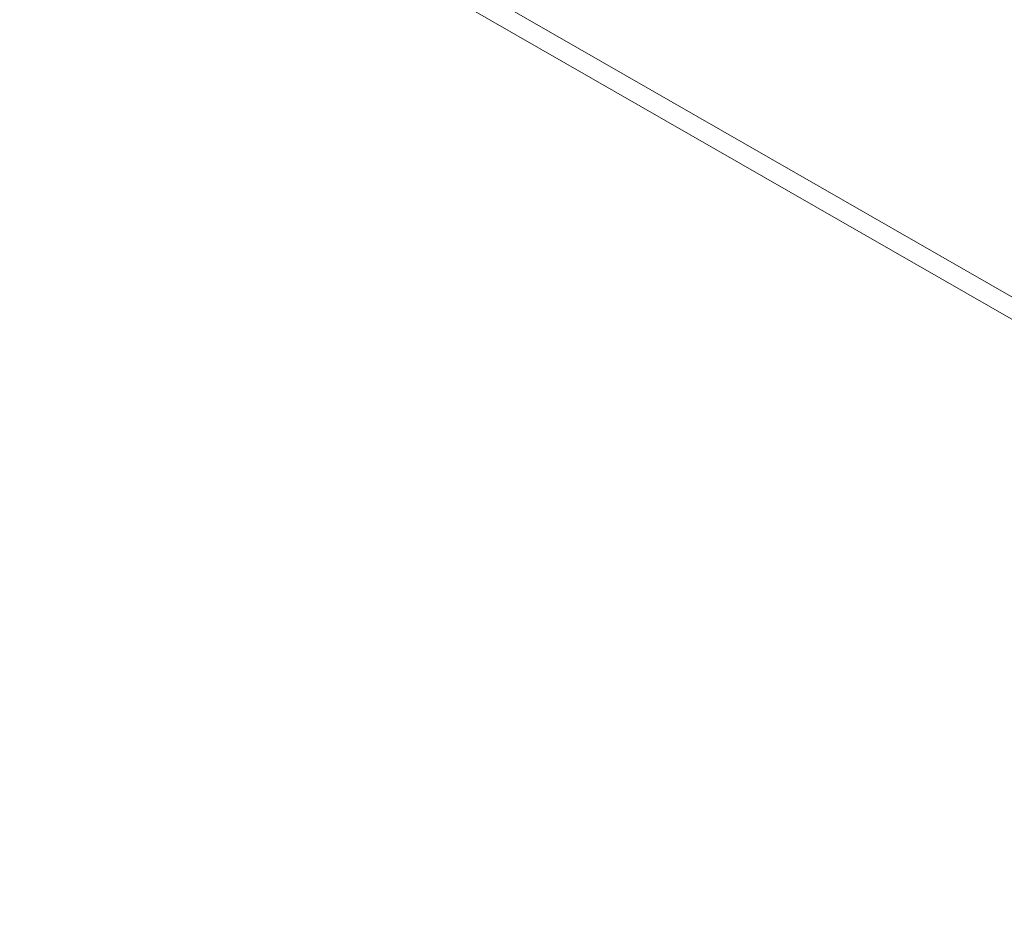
# Model space of a CAD drawing. Header units: centimetres. Extents: x -24.5 to 49.7, y -16.6 to 18.4.
# Tile 111 of 248: x -11.9 to -10.5, y -6.9 to -5.7. Entities that reach past the tile are written whole.
import ezdxf

# ---------------------------------------------------------------- set-up
doc = ezdxf.new("R2010")
doc.units = ezdxf.units.CM
doc.header["$MEASUREMENT"] = 0
doc.layers.add('layer 1', color=7, linetype='Continuous')

msp = doc.modelspace()

# ---------------------------------------------------------------- linework, layer by layer
at = {"layer": 'layer 1', "color": 1, "lineweight": 0}
msp.add_open_spline([(24.98821, 18.39808), (24.98821, 18.39808), (24.98821, -16.60193), (24.98821, -16.60193), (24.98821, -16.60193), (-24.51772, -16.60193), (-24.51772, -16.60193), (-24.51772, -16.60193), (-24.51772, 18.39808), (-24.51772, 18.39808), (-24.51772, 18.39808), (24.98821, 18.39808), (24.98821, 18.39808)], degree=3, knots=[0, 0, 0, 0, 0.25, 0.25, 0.25, 0.5, 0.5, 0.5, 0.75, 0.75, 0.75, 1, 1, 1, 1], dxfattribs=at)
at = {"layer": 'layer 1', "color": 5, "lineweight": 0}
msp.add_open_spline([(-23.26688, 17.18067), (-23.26688, 17.18067), (-23.26688, -15.60944), (-23.26688, -15.60944), (-23.26688, -15.60944), (23.98644, -15.60944), (23.98644, -15.60944)], degree=3, knots=[0, 0, 0, 0, 0.5, 0.5, 0.5, 1, 1, 1, 1], dxfattribs=at)
at = {"layer": 'layer 1', "lineweight": 9}
for points in [[(-13.12951, -4.63898), (-13.12951, -4.63898), (-9.40196, -6.77701), (-9.40196, -6.77701)], [(-13.08406, -4.63457), (-13.08406, -4.63457), (-9.37539, -6.76178), (-9.37539, -6.76178)]]:
    msp.add_open_spline(points, degree=3, dxfattribs=at)

doc.saveas('drawing.dxf')
